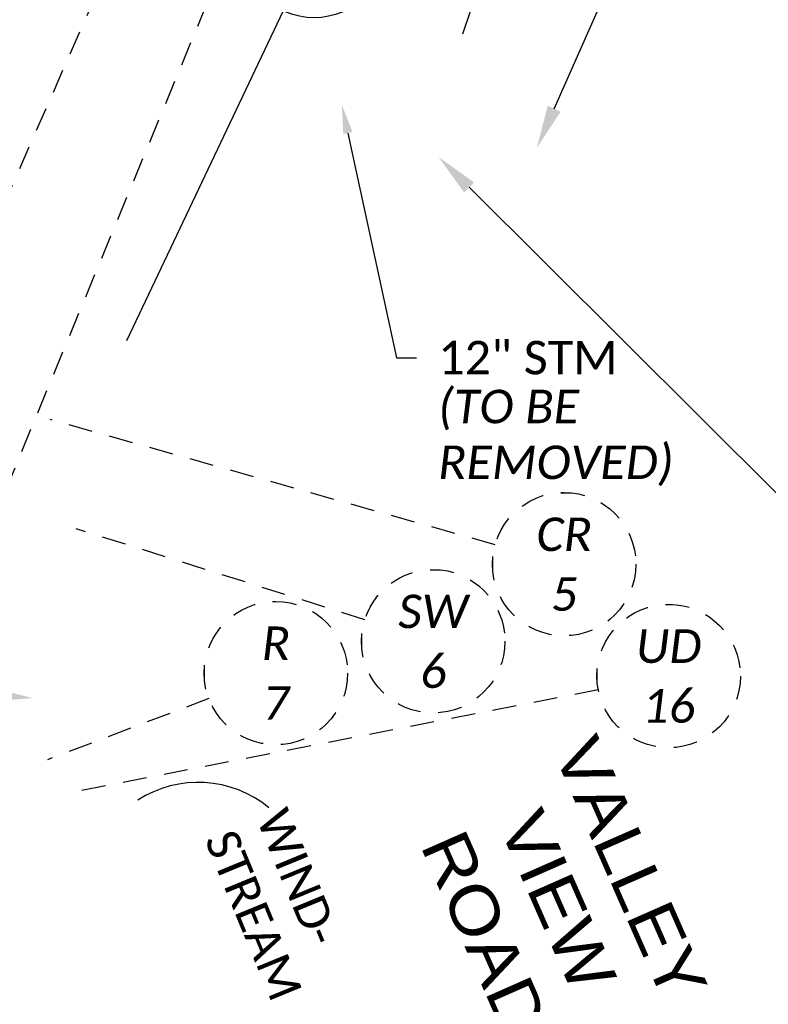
# Model space of a CAD drawing. Header units: feet. Extents: x -5 to 2247819, y -3 to 598692.
# Tile 37 of 84: x 2245811 to 2245874, y 596144 to 596226. Entities that reach past the tile are written whole.
import ezdxf
from ezdxf import colors
from ezdxf.entities.mleader import LeaderData, LeaderLine
from ezdxf.enums import TextEntityAlignment as Align
from ezdxf.math import Vec2, Vec3

# ---------------------------------------------------------------- set-up
doc = ezdxf.new("R2010")
doc.units = ezdxf.units.FT
doc.header["$MEASUREMENT"] = 0
doc.linetypes.add('CONN', pattern=[0.175, 0.1, -0.075])
for name, color, linetype in [('DR_P_Text', 7, 'Continuous'), ('DR_X_Text', 7, 'Continuous'), ('RW_X_Text', 7, 'Continuous'), ('TX_P_20', 7, 'Continuous'), ('UT_X_Cable_TV_Text', 7, 'Continuous')]:
    doc.layers.add(name, color=color, linetype=linetype)
doc.styles.add('Font 70-Main Title', font='txt', dxfattribs={"width": 1.15, "height": 0.25})
doc.styles.add('P_Slanted_Normal', font='calibrii.ttf', dxfattribs={"height": 0.14})
doc.styles.add('Slanted-Normal', font='font31.shx', dxfattribs={"height": 0.14})
doc.styles.add('X_Straight_Normal', font='calibril.ttf', dxfattribs={"height": 0.14})

# ---------------------------------------------------------------- blocks, each defined once
blk = doc.blocks.new('*U1116')
blk.add_wipeout([(-0.298, 0.023), (-0.2955, 0.0451), (-0.2906, 0.0699), (-0.2848, 0.0906), (-0.2772, 0.1119), (-0.2675, 0.1334), (-0.2565, 0.1534), (-0.2448, 0.1715), (-0.2336, 0.1865), (-0.2207, 0.2016), (-0.2056, 0.217), (-0.1877, 0.2327), (-0.1718, 0.2446), (-0.1581, 0.2537), (-0.1415, 0.2633), (-0.124, 0.272), (-0.105, 0.2799), (-0.0838, 0.2869), (-0.058, 0.2932), (-0.0359, 0.2967), (-0.0124, 0.2987), (0, 0.2989), (0.0216, 0.2981), (0.0435, 0.2957), (0.0689, 0.2909), (0.0901, 0.285), (0.1109, 0.2776), (0.1354, 0.2665), (0.1535, 0.2565), (0.17, 0.2459), (0.1872, 0.233), (0.2031, 0.2193), (0.2174, 0.2051), (0.2295, 0.1915), (0.2399, 0.1783), (0.253, 0.1592), (0.2635, 0.141), (0.2727, 0.1223), (0.2805, 0.1032), (0.2862, 0.086), (0.2911, 0.0679), (0.2941, 0.053), (0.2965, 0.0374), (0.2983, 0.018), (0.2989, 0), (0.2982, -0.0197), (0.2961, -0.0403), (0.2929, -0.0595), (0.2889, -0.0764), (0.2841, -0.0929), (0.2782, -0.1093), (0.2725, -0.1228), (0.2633, -0.1415), (0.2543, -0.157), (0.2448, -0.1714), (0.232, -0.1884), (0.2205, -0.2018), (0.2114, -0.2113), (0.198, -0.2239), (0.1884, -0.232), (0.1723, -0.2442), (0.1512, -0.2578), (0.1288, -0.2697), (0.1125, -0.2769), (0.0939, -0.2837), (0.0695, -0.2907), (0.0567, -0.2935), (0.0384, -0.2964), (0.0247, -0.2979), (0.0106, -0.2987), (0, -0.2989), (-0.0062, -0.2988), (-0.0176, -0.2984), (-0.0278, -0.2976), (-0.0396, -0.2962), (-0.0516, -0.2944), (-0.0643, -0.2919), (-0.0772, -0.2887), (-0.0923, -0.2843), (-0.1152, -0.2758), (-0.1348, -0.2668), (-0.1505, -0.2582), (-0.168, -0.2472), (-0.1821, -0.237), (-0.1989, -0.2231), (-0.218, -0.2045), (-0.2316, -0.1889), (-0.2458, -0.1701), (-0.2553, -0.1554), (-0.2655, -0.1372), (-0.2748, -0.1176), (-0.2828, -0.0969), (-0.2896, -0.0739), (-0.2939, -0.0542), (-0.297, -0.0333), (-0.2985, -0.0149), (-0.2989, 0)])
at = {"flags": 128}
blk.add_lwpolyline([(-0.1287, -0.271), (-0.7842, -1.6514)], dxfattribs=at)
blk.add_circle((0, 0), 0.3)
at = {"style": 'Slanted-Normal', "flags": 8}
for tag, p in [('ITEMTYPE', (0, 0.125)), ('ITEMNUMBER', (0, -0.125))]:
    blk.add_attdef(tag, text='', height=0.14, dxfattribs=at).set_placement(p, align=Align.MIDDLE_CENTER)
blk = doc.blocks.new('*U1117')
blk.add_wipeout([(-0.298, 0.023), (-0.2955, 0.0451), (-0.2906, 0.0699), (-0.2848, 0.0906), (-0.2772, 0.1119), (-0.2675, 0.1334), (-0.2565, 0.1534), (-0.2448, 0.1715), (-0.2336, 0.1865), (-0.2207, 0.2016), (-0.2056, 0.217), (-0.1877, 0.2327), (-0.1718, 0.2446), (-0.1581, 0.2537), (-0.1415, 0.2633), (-0.124, 0.272), (-0.105, 0.2799), (-0.0838, 0.2869), (-0.058, 0.2932), (-0.0359, 0.2967), (-0.0124, 0.2987), (0, 0.2989), (0.0216, 0.2981), (0.0435, 0.2957), (0.0689, 0.2909), (0.0901, 0.285), (0.1109, 0.2776), (0.1354, 0.2665), (0.1535, 0.2565), (0.17, 0.2459), (0.1872, 0.233), (0.2031, 0.2193), (0.2174, 0.2051), (0.2295, 0.1915), (0.2399, 0.1783), (0.253, 0.1592), (0.2635, 0.141), (0.2727, 0.1223), (0.2805, 0.1032), (0.2862, 0.086), (0.2911, 0.0679), (0.2941, 0.053), (0.2965, 0.0374), (0.2983, 0.018), (0.2989, 0), (0.2982, -0.0197), (0.2961, -0.0403), (0.2929, -0.0595), (0.2889, -0.0764), (0.2841, -0.0929), (0.2782, -0.1093), (0.2725, -0.1228), (0.2633, -0.1415), (0.2543, -0.157), (0.2448, -0.1714), (0.232, -0.1884), (0.2205, -0.2018), (0.2114, -0.2113), (0.198, -0.2239), (0.1884, -0.232), (0.1723, -0.2442), (0.1512, -0.2578), (0.1288, -0.2697), (0.1125, -0.2769), (0.0939, -0.2837), (0.0695, -0.2907), (0.0567, -0.2935), (0.0384, -0.2964), (0.0247, -0.2979), (0.0106, -0.2987), (0, -0.2989), (-0.0062, -0.2988), (-0.0176, -0.2984), (-0.0278, -0.2976), (-0.0396, -0.2962), (-0.0516, -0.2944), (-0.0643, -0.2919), (-0.0772, -0.2887), (-0.0923, -0.2843), (-0.1152, -0.2758), (-0.1348, -0.2668), (-0.1505, -0.2582), (-0.168, -0.2472), (-0.1821, -0.237), (-0.1989, -0.2231), (-0.218, -0.2045), (-0.2316, -0.1889), (-0.2458, -0.1701), (-0.2553, -0.1554), (-0.2655, -0.1372), (-0.2748, -0.1176), (-0.2828, -0.0969), (-0.2896, -0.0739), (-0.2939, -0.0542), (-0.297, -0.0333), (-0.2985, -0.0149), (-0.2989, 0)])
at = {"flags": 128}
blk.add_lwpolyline([(-0.175, -0.2437), (-2.458, -3.422)], dxfattribs=at)
blk.add_circle((0, 0), 0.3)
at = {"style": 'Slanted-Normal', "flags": 8}
for tag, p in [('ITEMTYPE', (0, 0.125)), ('ITEMNUMBER', (0, -0.125))]:
    blk.add_attdef(tag, text='', height=0.14, dxfattribs=at).set_placement(p, align=Align.MIDDLE_CENTER)
blk = doc.blocks.new('*U1112')
blk.add_wipeout([(-0.298, 0.023), (-0.2955, 0.0451), (-0.2906, 0.0699), (-0.2848, 0.0906), (-0.2772, 0.1119), (-0.2675, 0.1334), (-0.2565, 0.1534), (-0.2448, 0.1715), (-0.2336, 0.1865), (-0.2207, 0.2016), (-0.2056, 0.217), (-0.1877, 0.2327), (-0.1718, 0.2446), (-0.1581, 0.2537), (-0.1415, 0.2633), (-0.124, 0.272), (-0.105, 0.2799), (-0.0838, 0.2869), (-0.058, 0.2932), (-0.0359, 0.2967), (-0.0124, 0.2987), (0, 0.2989), (0.0216, 0.2981), (0.0435, 0.2957), (0.0689, 0.2909), (0.0901, 0.285), (0.1109, 0.2776), (0.1354, 0.2665), (0.1535, 0.2565), (0.17, 0.2459), (0.1872, 0.233), (0.2031, 0.2193), (0.2174, 0.2051), (0.2295, 0.1915), (0.2399, 0.1783), (0.253, 0.1592), (0.2635, 0.141), (0.2727, 0.1223), (0.2805, 0.1032), (0.2862, 0.086), (0.2911, 0.0679), (0.2941, 0.053), (0.2965, 0.0374), (0.2983, 0.018), (0.2989, 0), (0.2982, -0.0197), (0.2961, -0.0403), (0.2929, -0.0595), (0.2889, -0.0764), (0.2841, -0.0929), (0.2782, -0.1093), (0.2725, -0.1228), (0.2633, -0.1415), (0.2543, -0.157), (0.2448, -0.1714), (0.232, -0.1884), (0.2205, -0.2018), (0.2114, -0.2113), (0.198, -0.2239), (0.1884, -0.232), (0.1723, -0.2442), (0.1512, -0.2578), (0.1288, -0.2697), (0.1125, -0.2769), (0.0939, -0.2837), (0.0695, -0.2907), (0.0567, -0.2935), (0.0384, -0.2964), (0.0247, -0.2979), (0.0106, -0.2987), (0, -0.2989), (-0.0062, -0.2988), (-0.0176, -0.2984), (-0.0278, -0.2976), (-0.0396, -0.2962), (-0.0516, -0.2944), (-0.0643, -0.2919), (-0.0772, -0.2887), (-0.0923, -0.2843), (-0.1152, -0.2758), (-0.1348, -0.2668), (-0.1505, -0.2582), (-0.168, -0.2472), (-0.1821, -0.237), (-0.1989, -0.2231), (-0.218, -0.2045), (-0.2316, -0.1889), (-0.2458, -0.1701), (-0.2553, -0.1554), (-0.2655, -0.1372), (-0.2748, -0.1176), (-0.2828, -0.0969), (-0.2896, -0.0739), (-0.2939, -0.0542), (-0.297, -0.0333), (-0.2985, -0.0149), (-0.2989, 0)])
at = {"linetype": 'CONN', "flags": 128}
blk.add_lwpolyline([(-0.2524, 0.1622), (-1.8789, 1.2071)], dxfattribs=at)
at = {"linetype": 'CONN'}
blk.add_circle((0, 0), 0.3, dxfattribs=at)
at = {"style": 'Slanted-Normal', "flags": 8}
for tag, p in [('ITEMTYPE', (0.0365, 0.1195)), ('ITEMNUMBER', (-0.0365, -0.1195))]:
    blk.add_attdef(tag, text='', height=0.14, rotation=343, dxfattribs=at).set_placement(p, align=Align.MIDDLE_CENTER)
blk = doc.blocks.new('*U1111')
blk.add_wipeout([(-0.298, 0.023), (-0.2955, 0.0451), (-0.2906, 0.0699), (-0.2848, 0.0906), (-0.2772, 0.1119), (-0.2675, 0.1334), (-0.2565, 0.1534), (-0.2448, 0.1715), (-0.2336, 0.1865), (-0.2207, 0.2016), (-0.2056, 0.217), (-0.1877, 0.2327), (-0.1718, 0.2446), (-0.1581, 0.2537), (-0.1415, 0.2633), (-0.124, 0.272), (-0.105, 0.2799), (-0.0838, 0.2869), (-0.058, 0.2932), (-0.0359, 0.2967), (-0.0124, 0.2987), (0, 0.2989), (0.0216, 0.2981), (0.0435, 0.2957), (0.0689, 0.2909), (0.0901, 0.285), (0.1109, 0.2776), (0.1354, 0.2665), (0.1535, 0.2565), (0.17, 0.2459), (0.1872, 0.233), (0.2031, 0.2193), (0.2174, 0.2051), (0.2295, 0.1915), (0.2399, 0.1783), (0.253, 0.1592), (0.2635, 0.141), (0.2727, 0.1223), (0.2805, 0.1032), (0.2862, 0.086), (0.2911, 0.0679), (0.2941, 0.053), (0.2965, 0.0374), (0.2983, 0.018), (0.2989, 0), (0.2982, -0.0197), (0.2961, -0.0403), (0.2929, -0.0595), (0.2889, -0.0764), (0.2841, -0.0929), (0.2782, -0.1093), (0.2725, -0.1228), (0.2633, -0.1415), (0.2543, -0.157), (0.2448, -0.1714), (0.232, -0.1884), (0.2205, -0.2018), (0.2114, -0.2113), (0.198, -0.2239), (0.1884, -0.232), (0.1723, -0.2442), (0.1512, -0.2578), (0.1288, -0.2697), (0.1125, -0.2769), (0.0939, -0.2837), (0.0695, -0.2907), (0.0567, -0.2935), (0.0384, -0.2964), (0.0247, -0.2979), (0.0106, -0.2987), (0, -0.2989), (-0.0062, -0.2988), (-0.0176, -0.2984), (-0.0278, -0.2976), (-0.0396, -0.2962), (-0.0516, -0.2944), (-0.0643, -0.2919), (-0.0772, -0.2887), (-0.0923, -0.2843), (-0.1152, -0.2758), (-0.1348, -0.2668), (-0.1505, -0.2582), (-0.168, -0.2472), (-0.1821, -0.237), (-0.1989, -0.2231), (-0.218, -0.2045), (-0.2316, -0.1889), (-0.2458, -0.1701), (-0.2553, -0.1554), (-0.2655, -0.1372), (-0.2748, -0.1176), (-0.2828, -0.0969), (-0.2896, -0.0739), (-0.2939, -0.0542), (-0.297, -0.0333), (-0.2985, -0.0149), (-0.2989, 0)])
at = {"linetype": 'CONN', "flags": 128}
blk.add_lwpolyline([(-0.2473, 0.1699), (-1.2911, 0.887)], dxfattribs=at)
at = {"linetype": 'CONN'}
blk.add_circle((0, 0), 0.3, dxfattribs=at)
at = {"style": 'Slanted-Normal', "flags": 8}
for tag, p in [('ITEMTYPE', (0.0365, 0.1195)), ('ITEMNUMBER', (-0.0365, -0.1195))]:
    blk.add_attdef(tag, text='', height=0.14, rotation=343, dxfattribs=at).set_placement(p, align=Align.MIDDLE_CENTER)
blk = doc.blocks.new('*U1147')
at = {"linetype": 'CONN', "flags": 128}
blk.add_lwpolyline([(-0.1907, -0.2316), (-3.5889, -4.3597)], dxfattribs=at)
at = {"style": 'Slanted-Normal', "flags": 8}
for tag, p in [('ITEMTYPE', (0.0365, 0.1195)), ('ITEMNUMBER', (-0.0365, -0.1195))]:
    blk.add_attdef(tag, text='', height=0.14, rotation=343, dxfattribs=at).set_placement(p, align=Align.MIDDLE_CENTER)
blk = doc.blocks.new('*U1223')
blk.add_wipeout([(-0.298, 0.023), (-0.2955, 0.0451), (-0.2906, 0.0699), (-0.2848, 0.0906), (-0.2772, 0.1119), (-0.2675, 0.1334), (-0.2565, 0.1534), (-0.2448, 0.1715), (-0.2336, 0.1865), (-0.2207, 0.2016), (-0.2056, 0.217), (-0.1877, 0.2327), (-0.1718, 0.2446), (-0.1581, 0.2537), (-0.1415, 0.2633), (-0.124, 0.272), (-0.105, 0.2799), (-0.0838, 0.2869), (-0.058, 0.2932), (-0.0359, 0.2967), (-0.0124, 0.2987), (0, 0.2989), (0.0216, 0.2981), (0.0435, 0.2957), (0.0689, 0.2909), (0.0901, 0.285), (0.1109, 0.2776), (0.1354, 0.2665), (0.1535, 0.2565), (0.17, 0.2459), (0.1872, 0.233), (0.2031, 0.2193), (0.2174, 0.2051), (0.2295, 0.1915), (0.2399, 0.1783), (0.253, 0.1592), (0.2635, 0.141), (0.2727, 0.1223), (0.2805, 0.1032), (0.2862, 0.086), (0.2911, 0.0679), (0.2941, 0.053), (0.2965, 0.0374), (0.2983, 0.018), (0.2989, 0), (0.2982, -0.0197), (0.2961, -0.0403), (0.2929, -0.0595), (0.2889, -0.0764), (0.2841, -0.0929), (0.2782, -0.1093), (0.2725, -0.1228), (0.2633, -0.1415), (0.2543, -0.157), (0.2448, -0.1714), (0.232, -0.1884), (0.2205, -0.2018), (0.2114, -0.2113), (0.198, -0.2239), (0.1884, -0.232), (0.1723, -0.2442), (0.1512, -0.2578), (0.1288, -0.2697), (0.1125, -0.2769), (0.0939, -0.2837), (0.0695, -0.2907), (0.0567, -0.2935), (0.0384, -0.2964), (0.0247, -0.2979), (0.0106, -0.2987), (0, -0.2989), (-0.0062, -0.2988), (-0.0176, -0.2984), (-0.0278, -0.2976), (-0.0396, -0.2962), (-0.0516, -0.2944), (-0.0643, -0.2919), (-0.0772, -0.2887), (-0.0923, -0.2843), (-0.1152, -0.2758), (-0.1348, -0.2668), (-0.1505, -0.2582), (-0.168, -0.2472), (-0.1821, -0.237), (-0.1989, -0.2231), (-0.218, -0.2045), (-0.2316, -0.1889), (-0.2458, -0.1701), (-0.2553, -0.1554), (-0.2655, -0.1372), (-0.2748, -0.1176), (-0.2828, -0.0969), (-0.2896, -0.0739), (-0.2939, -0.0542), (-0.297, -0.0333), (-0.2985, -0.0149), (-0.2989, 0)])
at = {"linetype": 'CONN', "flags": 128}
blk.add_lwpolyline([(-0.2984, 0.0312), (-2.502, 0.2616)], dxfattribs=at)
at = {"linetype": 'CONN'}
blk.add_circle((0, 0), 0.3, dxfattribs=at)
at = {"style": 'Slanted-Normal', "flags": 8}
for tag, p in [('ITEMTYPE', (0.0365, 0.1195)), ('ITEMNUMBER', (-0.0365, -0.1195))]:
    blk.add_attdef(tag, text='', height=0.14, rotation=343, dxfattribs=at).set_placement(p, align=Align.MIDDLE_CENTER)
blk = doc.blocks.new('*U1235')
blk.add_wipeout([(-0.298, 0.023), (-0.2955, 0.0451), (-0.2906, 0.0699), (-0.2848, 0.0906), (-0.2772, 0.1119), (-0.2675, 0.1334), (-0.2565, 0.1534), (-0.2448, 0.1715), (-0.2336, 0.1865), (-0.2207, 0.2016), (-0.2056, 0.217), (-0.1877, 0.2327), (-0.1718, 0.2446), (-0.1581, 0.2537), (-0.1415, 0.2633), (-0.124, 0.272), (-0.105, 0.2799), (-0.0838, 0.2869), (-0.058, 0.2932), (-0.0359, 0.2967), (-0.0124, 0.2987), (0, 0.2989), (0.0216, 0.2981), (0.0435, 0.2957), (0.0689, 0.2909), (0.0901, 0.285), (0.1109, 0.2776), (0.1354, 0.2665), (0.1535, 0.2565), (0.17, 0.2459), (0.1872, 0.233), (0.2031, 0.2193), (0.2174, 0.2051), (0.2295, 0.1915), (0.2399, 0.1783), (0.253, 0.1592), (0.2635, 0.141), (0.2727, 0.1223), (0.2805, 0.1032), (0.2862, 0.086), (0.2911, 0.0679), (0.2941, 0.053), (0.2965, 0.0374), (0.2983, 0.018), (0.2989, 0), (0.2982, -0.0197), (0.2961, -0.0403), (0.2929, -0.0595), (0.2889, -0.0764), (0.2841, -0.0929), (0.2782, -0.1093), (0.2725, -0.1228), (0.2633, -0.1415), (0.2543, -0.157), (0.2448, -0.1714), (0.232, -0.1884), (0.2205, -0.2018), (0.2114, -0.2113), (0.198, -0.2239), (0.1884, -0.232), (0.1723, -0.2442), (0.1512, -0.2578), (0.1288, -0.2697), (0.1125, -0.2769), (0.0939, -0.2837), (0.0695, -0.2907), (0.0567, -0.2935), (0.0384, -0.2964), (0.0247, -0.2979), (0.0106, -0.2987), (0, -0.2989), (-0.0062, -0.2988), (-0.0176, -0.2984), (-0.0278, -0.2976), (-0.0396, -0.2962), (-0.0516, -0.2944), (-0.0643, -0.2919), (-0.0772, -0.2887), (-0.0923, -0.2843), (-0.1152, -0.2758), (-0.1348, -0.2668), (-0.1505, -0.2582), (-0.168, -0.2472), (-0.1821, -0.237), (-0.1989, -0.2231), (-0.218, -0.2045), (-0.2316, -0.1889), (-0.2458, -0.1701), (-0.2553, -0.1554), (-0.2655, -0.1372), (-0.2748, -0.1176), (-0.2828, -0.0969), (-0.2896, -0.0739), (-0.2939, -0.0542), (-0.297, -0.0333), (-0.2985, -0.0149), (-0.2989, 0)])
at = {"flags": 128}
blk.add_lwpolyline([(-0.0954, -0.2844), (-0.1982, -0.5912)], dxfattribs=at)
blk.add_circle((0, 0), 0.3)
at = {"style": 'Slanted-Normal', "flags": 8}
for tag, p in [('ITEMTYPE', (0, 0.125)), ('ITEMNUMBER', (0, -0.125))]:
    blk.add_attdef(tag, text='', height=0.14, dxfattribs=at).set_placement(p, align=Align.MIDDLE_CENTER)
blk = doc.blocks.new('*U1240')
blk.add_wipeout([(-0.298, 0.023), (-0.2955, 0.0451), (-0.2906, 0.0699), (-0.2848, 0.0906), (-0.2772, 0.1119), (-0.2675, 0.1334), (-0.2565, 0.1534), (-0.2448, 0.1715), (-0.2336, 0.1865), (-0.2207, 0.2016), (-0.2056, 0.217), (-0.1877, 0.2327), (-0.1718, 0.2446), (-0.1581, 0.2537), (-0.1415, 0.2633), (-0.124, 0.272), (-0.105, 0.2799), (-0.0838, 0.2869), (-0.058, 0.2932), (-0.0359, 0.2967), (-0.0124, 0.2987), (0, 0.2989), (0.0216, 0.2981), (0.0435, 0.2957), (0.0689, 0.2909), (0.0901, 0.285), (0.1109, 0.2776), (0.1354, 0.2665), (0.1535, 0.2565), (0.17, 0.2459), (0.1872, 0.233), (0.2031, 0.2193), (0.2174, 0.2051), (0.2295, 0.1915), (0.2399, 0.1783), (0.253, 0.1592), (0.2635, 0.141), (0.2727, 0.1223), (0.2805, 0.1032), (0.2862, 0.086), (0.2911, 0.0679), (0.2941, 0.053), (0.2965, 0.0374), (0.2983, 0.018), (0.2989, 0), (0.2982, -0.0197), (0.2961, -0.0403), (0.2929, -0.0595), (0.2889, -0.0764), (0.2841, -0.0929), (0.2782, -0.1093), (0.2725, -0.1228), (0.2633, -0.1415), (0.2543, -0.157), (0.2448, -0.1714), (0.232, -0.1884), (0.2205, -0.2018), (0.2114, -0.2113), (0.198, -0.2239), (0.1884, -0.232), (0.1723, -0.2442), (0.1512, -0.2578), (0.1288, -0.2697), (0.1125, -0.2769), (0.0939, -0.2837), (0.0695, -0.2907), (0.0567, -0.2935), (0.0384, -0.2964), (0.0247, -0.2979), (0.0106, -0.2987), (0, -0.2989), (-0.0062, -0.2988), (-0.0176, -0.2984), (-0.0278, -0.2976), (-0.0396, -0.2962), (-0.0516, -0.2944), (-0.0643, -0.2919), (-0.0772, -0.2887), (-0.0923, -0.2843), (-0.1152, -0.2758), (-0.1348, -0.2668), (-0.1505, -0.2582), (-0.168, -0.2472), (-0.1821, -0.237), (-0.1989, -0.2231), (-0.218, -0.2045), (-0.2316, -0.1889), (-0.2458, -0.1701), (-0.2553, -0.1554), (-0.2655, -0.1372), (-0.2748, -0.1176), (-0.2828, -0.0969), (-0.2896, -0.0739), (-0.2939, -0.0542), (-0.297, -0.0333), (-0.2985, -0.0149), (-0.2989, 0)])
at = {"linetype": 'CONN', "flags": 128}
blk.add_lwpolyline([(-0.2993, -0.0198), (-1.0194, -0.0675)], dxfattribs=at)
at = {"linetype": 'CONN'}
blk.add_circle((0, 0), 0.3, dxfattribs=at)
at = {"style": 'Slanted-Normal', "flags": 8}
for tag, p in [('ITEMTYPE', (0.0365, 0.1195)), ('ITEMNUMBER', (-0.0365, -0.1195))]:
    blk.add_attdef(tag, text='', height=0.14, rotation=343, dxfattribs=at).set_placement(p, align=Align.MIDDLE_CENTER)
blk = doc.blocks.new('*U1241')
at = {"linetype": 'CONN', "flags": 128}
blk.add_lwpolyline([(-0.1957, -0.2274), (-3.5017, -4.0682)], dxfattribs=at)
at = {"style": 'Slanted-Normal', "flags": 8}
for tag, p in [('ITEMTYPE', (0.0365, 0.1195)), ('ITEMNUMBER', (-0.0365, -0.1195))]:
    blk.add_attdef(tag, text='', height=0.14, rotation=343, dxfattribs=at).set_placement(p, align=Align.MIDDLE_CENTER)

msp = doc.modelspace()

# ---------------------------------------------------------------- block references
at = {"layer": 'TX_P_20'}
ref = msp.add_blockref('*U1116', (2245836.005, 596232.098), dxfattribs=dict(at, xscale=20, yscale=20, zscale=20))
ref.add_attrib('ITEMTYPE', 'CR', dxfattribs={"layer": '0', "height": 2.8, "style": 'P_Slanted_Normal'}).set_placement((2245836.005, 596234.598), align=Align.MIDDLE_CENTER)
ref.add_attrib('ITEMNUMBER', '4', dxfattribs={"layer": '0', "height": 2.8, "style": 'P_Slanted_Normal'}).set_placement((2245836.005, 596229.598), align=Align.MIDDLE_CENTER)

# ---------------------------------------------------------------- texts
at = {"layer": 'RW_X_Text', "insert": (2245864.299, 596155.735), "char_height": 4, "width": 28.47727, "attachment_point": 2, "rotation": 293.77603, "style": 'Font 70-Main Title'}
msp.add_mtext('VALLEY VIEW \\PROAD', dxfattribs=at)

# ---------------------------------------------------------------- leaders
at = {"layer": 'DR_X_Text'}
ml = msp.add_multileader_mtext('Standard', dxfattribs=at)
ml.set_content('12" STM', color=256, style='X_Straight_Normal')
ml.set_leader_properties()
ml.build(insert=Vec2(0, 0))
ml.multileader.update_dxf_attribs({"dogleg_length": 0.15, "arrow_head_size": 2.4, "scale": 20})
ctx = ml.context
ctx.base_point, ctx.scale, ctx.char_height, ctx.arrow_head_size, ctx.landing_gap_size, ctx.plane_origin = Vec3(2245774.635, 596170.83), 20, 2.8, 2.4, 1.8, Vec3(2245803.698, 596180.086)
ctx.text_align_type = 2
notes = []
notes.append((ctx, [(0, (1, 1, 0), (2245794.185, 596170.83), (-1, 0), 1.762, [(0, [(2245812.46, 596169.182)], 0, [])])]))
ctx.mtext.insert, ctx.mtext.alignment, ctx.mtext.flow_direction = Vec3(2245790.622, 596172.249), 3, 5
for ctx, leaders in notes:
    for number, flags, end, landing, length, lines in leaders:
        leader = LeaderData()
        leader.index, (leader.has_last_leader_line, leader.has_dogleg_vector, leader.attachment_direction) = number, flags
        leader.last_leader_point, leader.dogleg_vector, leader.dogleg_length = Vec3(end), Vec3(landing), length
        for number, points, colour, breaks in lines:
            line = LeaderLine()
            line.index, line.vertices, line.color, line.breaks = number, Vec3.list(points), colors.encode_raw_color(colour), breaks
            leader.lines.append(line)
        ctx.leaders.append(leader)

# ---------------------------------------------------------------- next in the draw order: block references
at = {"layer": 'TX_P_20'}
ref = msp.add_blockref('*U1117', (2245835.835, 596286.902), dxfattribs=dict(at, xscale=20, yscale=20, zscale=20))
ref.add_attrib('ITEMTYPE', 'S', dxfattribs={"layer": '0', "height": 2.8, "style": 'P_Slanted_Normal'}).set_placement((2245835.835, 596289.402), align=Align.MIDDLE_CENTER)
ref.add_attrib('ITEMNUMBER', '2', dxfattribs={"layer": '0', "height": 2.8, "style": 'P_Slanted_Normal'}).set_placement((2245835.835, 596284.402), align=Align.MIDDLE_CENTER)
ref = msp.add_blockref('*U1112', (2245856.921, 596180.391), dxfattribs=dict(at, xscale=20, yscale=20, zscale=20, rotation=17.00000000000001))
ref.add_attrib('ITEMTYPE', 'CR', dxfattribs={"layer": '0', "height": 2.8, "style": 'P_Slanted_Normal'}).set_placement((2245856.921, 596182.891), align=Align.MIDDLE_CENTER)
ref.add_attrib('ITEMNUMBER', '5', dxfattribs={"layer": '0', "height": 2.8, "style": 'P_Slanted_Normal'}).set_placement((2245856.921, 596177.891), align=Align.MIDDLE_CENTER)

# ---------------------------------------------------------------- next in the draw order: block references
ref = msp.add_blockref('*U1111', (2245845.97, 596173.941), dxfattribs=dict(at, xscale=20, yscale=20, zscale=20, rotation=17.00000000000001))
ref.add_attrib('ITEMTYPE', 'SW', dxfattribs={"layer": '0', "height": 2.8, "style": 'P_Slanted_Normal'}).set_placement((2245845.97, 596176.441), align=Align.MIDDLE_CENTER)
ref.add_attrib('ITEMNUMBER', '6', dxfattribs={"layer": '0', "height": 2.8, "style": 'P_Slanted_Normal'}).set_placement((2245845.97, 596171.441), align=Align.MIDDLE_CENTER)

# ---------------------------------------------------------------- next in the draw order: block references
at = {"layer": 'TX_P_20', "xscale": 20, "yscale": 20, "zscale": 20, "rotation": 17.00000000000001}
msp.add_blockref('*U1147', (2245850.694, 596284.523), dxfattribs=at)

# ---------------------------------------------------------------- next in the draw order: texts
at = {"layer": 'DR_P_Text', "insert": (2245846.377, 596194.979), "char_height": 2.8, "width": 31.99734, "attachment_point": 1, "style": 'P_Slanted_Normal'}
msp.add_mtext('(TO BE\\PREMOVED)', dxfattribs=at)

# ---------------------------------------------------------------- next in the draw order: leaders
at = {"layer": 'DR_X_Text'}
ml = msp.add_multileader_mtext('Standard', dxfattribs=at)
ml.set_content('12" STM ', color=256, style='X_Straight_Normal')
ml.set_leader_properties()
ml.build(insert=Vec2(0, 0))
ml.multileader.update_dxf_attribs({"dogleg_length": 0.15, "arrow_head_size": 2.4, "scale": 20})
ctx = ml.context
ctx.base_point, ctx.scale, ctx.char_height, ctx.arrow_head_size, ctx.landing_gap_size, ctx.plane_origin = Vec3(2245844.581, 596197.648), 20, 2.8, 2.4, 1.8, Vec3(2245875.171, 596166.166)
notes = []
notes.append((ctx, [(1, (1, 1, 0), (2245842.903, 596197.648), (1, 0), 1.678, [(0, [(2245838.328, 596218.803)], 0, [])])]))
ctx.mtext.insert, ctx.mtext.flow_direction = Vec3(2245846.381, 596199.066), 5
ml = msp.add_multileader_mtext('Standard', dxfattribs=at)
ml.set_content('15" STM', color=256, style='X_Straight_Normal')
ml.set_leader_properties()
ml.build(insert=Vec2(0, 0))
ml.multileader.update_dxf_attribs({"dogleg_length": 0.15, "arrow_head_size": 2.4, "scale": 20})
ctx = ml.context
ctx.base_point, ctx.scale, ctx.char_height, ctx.arrow_head_size, ctx.landing_gap_size, ctx.plane_origin, ctx.plane_x_axis, ctx.plane_y_axis = Vec3(2245773.814, 596212.374), 20, 2.8, 2.4, 1.8, Vec3(2245765.433, 596211.045), Vec3(0.951057, -0.309017), Vec3(0.309017, 0.951057)
notes.append((ctx, [(0, (0, 0, 0), (0, 0), (1, 0), 1, [])]))
ctx.mtext.insert, ctx.mtext.text_direction, ctx.mtext.rotation, ctx.mtext.width, ctx.mtext.flow_direction = Vec3(2245775.964, 596213.167), Vec3(0.951057, -0.309017), 5.969026, 19.71846, 5
at = {"layer": 'TX_P_20'}
ml = msp.add_multileader_mtext('Standard', dxfattribs=at)
ml.set_content('MASONRY\\PCOLLAR \\PPER DM-1.1', color=256, style='P_Slanted_Normal')
ml.set_leader_properties()
ml.build(insert=Vec2(0, 0))
ml.multileader.update_dxf_attribs({"dogleg_length": 0.36, "arrow_head_size": 3.6, "scale": 20})
ctx = ml.context
ctx.base_point, ctx.scale, ctx.char_height, ctx.arrow_head_size, ctx.landing_gap_size, ctx.plane_origin, ctx.plane_x_axis, ctx.plane_y_axis = Vec3(2246484.275, 596178.584, 1056.503), 20, 2.8, 3.6, 1.8, Vec3(2246501.193, 596171.988, 1056.503), Vec3(0.978148, -0.207912), Vec3(0.207912, 0.978148)
ctx.text_align_type = 2
notes.append((ctx, [(1, (1, 1, 0), (2246512.218, 596172.645, 1056.503), (-0.978148, 0.207912), 4.301, [(0, [(2246525.116, 596180.203, 1056.503)], 0, [])])]))
ctx.mtext.insert, ctx.mtext.text_direction, ctx.mtext.rotation, ctx.mtext.width, ctx.mtext.defined_height, ctx.mtext.alignment, ctx.mtext.flow_direction = Vec3(2246506.543, 596175.292, 1056.503), Vec3(0.978148, -0.207912), 6.073746, 34.18803, 7.944, 3, 5
ml = msp.add_multileader_mtext('Standard', dxfattribs=at)
ml.set_content('CONSTRUCTION LIMITS', color=256, style='P_Slanted_Normal')
ml.set_leader_properties()
ml.build(insert=Vec2(0, 0))
ml.multileader.update_dxf_attribs({"dogleg_length": 0.36, "arrow_head_size": 3.6, "scale": 20})
ctx = ml.context
ctx.base_point, ctx.scale, ctx.char_height, ctx.arrow_head_size, ctx.landing_gap_size, ctx.plane_origin, ctx.plane_x_axis, ctx.plane_y_axis = Vec3(2246061.886, 596203.034), 20, 2.8, 3.6, 1.8, Vec3(2245993.745, 596198.683), Vec3(0.996778, -0.080212), Vec3(0.080212, 0.996778)
ctx.text_align_type = 2
notes.append((ctx, [(1, (1, 1, 0), (2246111.057, 596199.077), (-0.996778, 0.080212), 4.301, [(0, [(2246121.458, 596196.187)], 0, [])])]))
ctx.mtext.insert, ctx.mtext.text_direction, ctx.mtext.rotation, ctx.mtext.width, ctx.mtext.defined_height, ctx.mtext.alignment, ctx.mtext.flow_direction = Vec3(2246105.089, 596200.982), Vec3(0.996778, -0.080212), 6.202887, 48.30199, 7.944, 3, 5
ml = msp.add_multileader_mtext('Standard', dxfattribs=at)
ml.set_content("BEGIN MGS GUARDRAIL\\PSTA. 29+85.00, 32.34' RT.\\PANCHOR ASSEMBLY, MGS TYPE E", color=256, style='P_Slanted_Normal')
ml.set_leader_properties()
ml.build(insert=Vec2(0, 0))
ml.multileader.update_dxf_attribs({"dogleg_length": 0.36, "arrow_head_size": 3.6, "scale": 20})
ctx = ml.context
ctx.base_point, ctx.scale, ctx.char_height, ctx.arrow_head_size, ctx.landing_gap_size, ctx.plane_origin, ctx.plane_x_axis, ctx.plane_y_axis = Vec3(2246251.911, 596155.331), 20, 2.8, 3.6, 1.8, Vec3(2246182.086, 596134.299), Vec3(0.996778, -0.080212), Vec3(0.080212, 0.996778)
ctx.text_align_type = 2
notes.append((ctx, [(1, (1, 1, 0), (2246318.801, 596149.949), (-0.996778, 0.080212), 4.301, [(0, [(2246332.732, 596181.446)], 0, [])])]))
ctx.mtext.insert, ctx.mtext.text_direction, ctx.mtext.rotation, ctx.mtext.width, ctx.mtext.defined_height, ctx.mtext.alignment, ctx.mtext.flow_direction = Vec3(2246312.857, 596152.145), Vec3(0.996778, -0.080212), 6.202887, 68.00145, 7.944, 3, 5
ml = msp.add_multileader_mtext('Standard', dxfattribs=at)
ml.set_content('CONSTRUCTION LIMITS', color=256, style='P_Slanted_Normal')
ml.set_leader_properties()
ml.build(insert=Vec2(0, 0))
ml.multileader.update_dxf_attribs({"dogleg_length": 0.36, "arrow_head_size": 3.6, "scale": 20})
ctx = ml.context
ctx.base_point, ctx.scale, ctx.char_height, ctx.arrow_head_size, ctx.landing_gap_size, ctx.plane_origin, ctx.plane_x_axis, ctx.plane_y_axis = Vec3(2245442.223, 596197.418), 20, 2.8, 3.6, 1.8, Vec3(2245394.233, 596204.942), Vec3(0.999969, -0.007884), Vec3(0.007884, 0.999969)
notes.append((ctx, [(0, (1, 1, 0), (2245437.922, 596197.452), (0.999969, -0.007884), 4.301, [(0, [(2245424.952, 596225.885)], 0, [])])]))
ctx.mtext.insert, ctx.mtext.text_direction, ctx.mtext.rotation, ctx.mtext.width, ctx.mtext.defined_height, ctx.mtext.flow_direction = Vec3(2245444.034, 596198.824), Vec3(0.999969, -0.007884), 6.275301, 46.19277, 7.944, 5
ml = msp.add_multileader_mtext('Standard', dxfattribs=at)
ml.set_content("20' X 32' AREA RESERVED FOR PROP. MANUFACTURED WATER QUALITY STRUCTURE, TYPE 2", color=256, style='P_Slanted_Normal')
ml.set_leader_properties()
ml.build(insert=Vec2(0, 0))
ml.multileader.update_dxf_attribs({"dogleg_length": 0.36, "arrow_head_size": 3.6, "scale": 20})
ctx = ml.context
ctx.base_point, ctx.scale, ctx.char_height, ctx.arrow_head_size, ctx.landing_gap_size, ctx.plane_origin, ctx.plane_x_axis, ctx.plane_y_axis = Vec3(2245617.614, 596194.287), 20, 2.8, 3.6, 1.8, Vec3(2245571.83, 596194.531), Vec3(0.999969, -0.007884), Vec3(0.007884, 0.999969)
notes.append((ctx, [(0, (1, 1, 0), (2245613.313, 596194.321), (0.999969, -0.007884), 4.301, [(0, [(2245587.468, 596223.858)], 0, [])])]))
ctx.mtext.insert, ctx.mtext.text_direction, ctx.mtext.rotation, ctx.mtext.width, ctx.mtext.defined_height, ctx.mtext.flow_direction = Vec3(2245619.428, 596195.985), Vec3(0.999969, -0.007884), 6.275301, 41.22537, 7.944, 5
ml = msp.add_multileader_mtext('Standard', dxfattribs=at)
ml.set_content('MASONRY COLLAR \\PPER DM-1.1', color=256, style='P_Slanted_Normal')
ml.set_leader_properties()
ml.build(insert=Vec2(0, 0))
ml.multileader.update_dxf_attribs({"dogleg_length": 0.36, "arrow_head_size": 3.6, "scale": 20})
ctx = ml.context
ctx.base_point, ctx.scale, ctx.char_height, ctx.arrow_head_size, ctx.landing_gap_size, ctx.plane_origin, ctx.plane_x_axis, ctx.plane_y_axis = Vec3(2245562.146, 596175.973), 20, 2.8, 3.6, 1.8, Vec3(2245541.85, 596212.134), Vec3(0.999969, -0.007884), Vec3(0.007884, 0.999969)
notes.append((ctx, [(0, (1, 1, 0), (2245557.845, 596176.007), (0.999969, -0.007884), 4.301, [(0, [(2245566.067, 596220.349)], 0, [])])]))
ctx.mtext.insert, ctx.mtext.text_direction, ctx.mtext.rotation, ctx.mtext.width, ctx.mtext.defined_height, ctx.mtext.flow_direction = Vec3(2245563.957, 596177.369), Vec3(0.999969, -0.007884), 6.275301, 34.18803, 7.944, 5
ml = msp.add_multileader_mtext('Standard', dxfattribs=at)
ml.set_content('MASONRY\\PCOLLAR \\PPER DM-1.1', color=256, style='P_Slanted_Normal')
ml.set_leader_properties()
ml.build(insert=Vec2(0, 0))
ml.multileader.update_dxf_attribs({"dogleg_length": 0.36, "arrow_head_size": 3.6, "scale": 20})
ctx = ml.context
ctx.base_point, ctx.scale, ctx.char_height, ctx.arrow_head_size, ctx.landing_gap_size, ctx.plane_origin, ctx.plane_x_axis, ctx.plane_y_axis = Vec3(2245589.083, 596190.718), 20, 2.8, 3.6, 1.8, Vec3(2245561.848, 596211.851), Vec3(0.999969, -0.007884), Vec3(0.007884, 0.999969)
notes.append((ctx, [(0, (1, 1, 0), (2245584.781, 596190.751), (0.999969, -0.007884), 4.301, [(0, [(2245585.476, 596220.062)], 0, [])])]))
ctx.mtext.insert, ctx.mtext.text_direction, ctx.mtext.rotation, ctx.mtext.width, ctx.mtext.defined_height, ctx.mtext.flow_direction = Vec3(2245590.894, 596192.113), Vec3(0.999969, -0.007884), 6.275301, 34.18803, 7.944, 5
ml = msp.add_multileader_mtext('Standard', dxfattribs=at)
ml.set_content('BENCHMARK #2', color=256, style='P_Slanted_Normal')
ml.set_leader_properties()
ml.build(insert=Vec2(0, 0))
ml.multileader.update_dxf_attribs({"dogleg_length": 0.36, "arrow_head_size": 3.6, "scale": 20})
ctx = ml.context
ctx.base_point, ctx.scale, ctx.char_height, ctx.arrow_head_size, ctx.landing_gap_size, ctx.plane_origin, ctx.plane_x_axis, ctx.plane_y_axis = Vec3(2245011.355, 596173.374), 20, 2.8, 3.6, 1.8, Vec3(2244992.667, 596204.542), Vec3(0.999969, -0.007884), Vec3(0.007884, 0.999969)
notes.append((ctx, [(0, (1, 1, 0), (2245007.053, 596173.408), (0.999969, -0.007884), 4.301, [(0, [(2245012.679, 596216.359)], 0, [])])]))
ctx.mtext.insert, ctx.mtext.text_direction, ctx.mtext.rotation, ctx.mtext.width, ctx.mtext.defined_height, ctx.mtext.flow_direction = Vec3(2245013.166, 596174.777), Vec3(0.999969, -0.007884), 6.275301, 46.19277, 7.944, 5
for ctx, leaders in notes:
    for number, flags, end, landing, length, lines in leaders:
        leader = LeaderData()
        leader.index, (leader.has_last_leader_line, leader.has_dogleg_vector, leader.attachment_direction) = number, flags
        leader.last_leader_point, leader.dogleg_vector, leader.dogleg_length = Vec3(end), Vec3(landing), length
        for number, points, colour, breaks in lines:
            line = LeaderLine()
            line.index, line.vertices, line.color, line.breaks = number, Vec3.list(points), colors.encode_raw_color(colour), breaks
            leader.lines.append(line)
        ctx.leaders.append(leader)

# ---------------------------------------------------------------- next in the draw order: block references
ref = msp.add_blockref('*U1235', (2245852.389, 596236.539, 1046.513), dxfattribs=dict(at, xscale=20, yscale=20, zscale=20))
ref.add_attrib('ITEMTYPE', 'R', dxfattribs={"layer": '0', "height": 2.8, "style": 'P_Slanted_Normal'}).set_placement((2245852.389, 596239.039, 1046.513), align=Align.MIDDLE_CENTER)
ref.add_attrib('ITEMNUMBER', '3', dxfattribs={"layer": '0', "height": 2.8, "style": 'P_Slanted_Normal'}).set_placement((2245852.389, 596234.039, 1046.513), align=Align.MIDDLE_CENTER)
ref = msp.add_blockref('*U1223', (2245865.664, 596171.031), dxfattribs=dict(at, xscale=20, yscale=20, zscale=20, rotation=17.00000000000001))
ref.add_attrib('ITEMTYPE', 'UD', dxfattribs={"layer": '0', "height": 2.8, "style": 'P_Slanted_Normal'}).set_placement((2245865.664, 596173.531), align=Align.MIDDLE_CENTER)
ref.add_attrib('ITEMNUMBER', '16', dxfattribs={"layer": '0', "height": 2.8, "style": 'P_Slanted_Normal'}).set_placement((2245865.664, 596168.531), align=Align.MIDDLE_CENTER)

# ---------------------------------------------------------------- next in the draw order: block references
at = {"layer": 'TX_P_20', "xscale": 20, "yscale": 20, "zscale": 20, "rotation": 17.00000000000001}
msp.add_blockref('*U1241', (2245848.361, 596297.677, 1054.85), dxfattribs=at)
at = {"layer": 'TX_P_20'}
ref = msp.add_blockref('*U1240', (2245832.806, 596171.277, 1054.85), dxfattribs=dict(at, xscale=20, yscale=20, zscale=20, rotation=17.00000000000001))
ref.add_attrib('ITEMTYPE', 'R', dxfattribs={"layer": '0', "height": 2.8, "style": 'P_Slanted_Normal'}).set_placement((2245832.806, 596173.777, 1054.85), align=Align.MIDDLE_CENTER)
ref.add_attrib('ITEMNUMBER', '7', dxfattribs={"layer": '0', "height": 2.8, "style": 'P_Slanted_Normal'}).set_placement((2245832.806, 596168.777, 1054.85), align=Align.MIDDLE_CENTER)

# ---------------------------------------------------------------- next in the draw order: linework, layer by layer
at = {"layer": 'UT_X_Cable_TV_Text'}
msp.add_arc((2245826.313, 596152.804), 9.33, 50.65347, 122.82137, dxfattribs=at)

# ---------------------------------------------------------------- next in the draw order: texts
at = {"layer": 'UT_X_Cable_TV_Text', "insert": (2245833.73, 596160.206), "char_height": 2.8, "width": 31.01494, "attachment_point": 1, "rotation": 292.39466, "style": 'X_Straight_Normal'}
msp.add_mtext('WIND-\\PSTREAM', dxfattribs=at)

# ---------------------------------------------------------------- next in the draw order: leaders
at = {"layer": 'TX_P_20'}
ml = msp.add_multileader_mtext('Standard', dxfattribs=at)
ml.set_content("END 5' CONCRETE SIDEWALK\\PSTA. 30+91.44, 23.93' RT.\\PMATCH EXISTING", color=256, style='P_Slanted_Normal')
ml.set_leader_properties()
ml.build(insert=Vec2(0, 0))
ml.multileader.update_dxf_attribs({"dogleg_length": 0.36, "arrow_head_size": 3.6, "scale": 20})
ctx = ml.context
ctx.base_point, ctx.scale, ctx.char_height, ctx.arrow_head_size, ctx.landing_gap_size, ctx.plane_origin, ctx.plane_x_axis, ctx.plane_y_axis = Vec3(2246353.329, 596132.318), 20, 2.8, 3.6, 1.8, Vec3(2246297.626, 596135.469), Vec3(0.977101, -0.212776), Vec3(0.212776, 0.977101)
ctx.text_align_type = 2
notes = []
notes.append((ctx, [(1, (1, 1, 0), (2246411.564, 596119.636), (-0.977101, 0.212776), 4.301, [(0, [(2246437.547, 596162.115)], 0, [])])]))
ctx.mtext.insert, ctx.mtext.text_direction, ctx.mtext.rotation, ctx.mtext.width, ctx.mtext.defined_height, ctx.mtext.alignment, ctx.mtext.flow_direction = Vec3(2246405.905, 596122.323), Vec3(0.977101, -0.212776), 6.06877, 65.63038, 7.944, 3, 5
ml = msp.add_multileader_mtext('Standard', dxfattribs=at)
ml.set_content(' PROPOSED UTILITY POLE BY OWNER', color=256, style='P_Slanted_Normal')
ml.set_leader_properties()
ml.build(insert=Vec2(0, 0))
ml.multileader.update_dxf_attribs({"dogleg_length": 0.36, "arrow_head_size": 3.6, "scale": 20})
ctx = ml.context
ctx.base_point, ctx.scale, ctx.char_height, ctx.arrow_head_size, ctx.landing_gap_size, ctx.plane_origin, ctx.plane_x_axis, ctx.plane_y_axis = Vec3(2245867.225, 596238.741), 20, 2.8, 3.6, 1.8, Vec3(2245834.635, 596256.521), Vec3(0.999969, -0.007884), Vec3(0.007884, 0.999969)
notes.append((ctx, [(0, (1, 1, 0), (2245865.07, 596238.758), (0.999969, -0.007884), 2.156, [(0, [(2245854.631, 596215.198)], 0, [])])]))
ctx.mtext.insert, ctx.mtext.text_direction, ctx.mtext.rotation, ctx.mtext.width, ctx.mtext.defined_height, ctx.mtext.flow_direction = Vec3(2245869.037, 596240.147), Vec3(0.999969, -0.007884), 6.275301, 25.06415, 8.581, 5
ml = msp.add_multileader_mtext('Standard', dxfattribs=at)
ml.set_content('UTILITY POLE REMOVED BY\\POWNER', color=256, style='P_Slanted_Normal')
ml.set_leader_properties()
ml.build(insert=Vec2(0, 0))
ml.multileader.update_dxf_attribs({"dogleg_length": 0.36, "arrow_head_size": 3.6, "scale": 20})
ctx = ml.context
ctx.base_point, ctx.scale, ctx.char_height, ctx.arrow_head_size, ctx.landing_gap_size, ctx.plane_origin, ctx.plane_x_axis, ctx.plane_y_axis = Vec3(2245879.121, 596186.159), 20, 2.8, 3.6, 1.8, Vec3(2245818.371, 596199.448), Vec3(0.999969, -0.007884), Vec3(0.007884, 0.999969)
notes.append((ctx, [(0, (1, 1, 0), (2245874.82, 596186.193), (0.999969, -0.007884), 4.301, [(0, [(2245846.414, 596214.452)], 0, [])])]))
ctx.mtext.insert, ctx.mtext.text_direction, ctx.mtext.rotation, ctx.mtext.width, ctx.mtext.defined_height, ctx.mtext.flow_direction = Vec3(2245880.932, 596187.565), Vec3(0.999969, -0.007884), 6.275301, 40.41338, 8.581, 5
for ctx, leaders in notes:
    for number, flags, end, landing, length, lines in leaders:
        leader = LeaderData()
        leader.index, (leader.has_last_leader_line, leader.has_dogleg_vector, leader.attachment_direction) = number, flags
        leader.last_leader_point, leader.dogleg_vector, leader.dogleg_length = Vec3(end), Vec3(landing), length
        for number, points, colour, breaks in lines:
            line = LeaderLine()
            line.index, line.vertices, line.color, line.breaks = number, Vec3.list(points), colors.encode_raw_color(colour), breaks
            leader.lines.append(line)
        ctx.leaders.append(leader)

doc.saveas('drawing.dxf')
